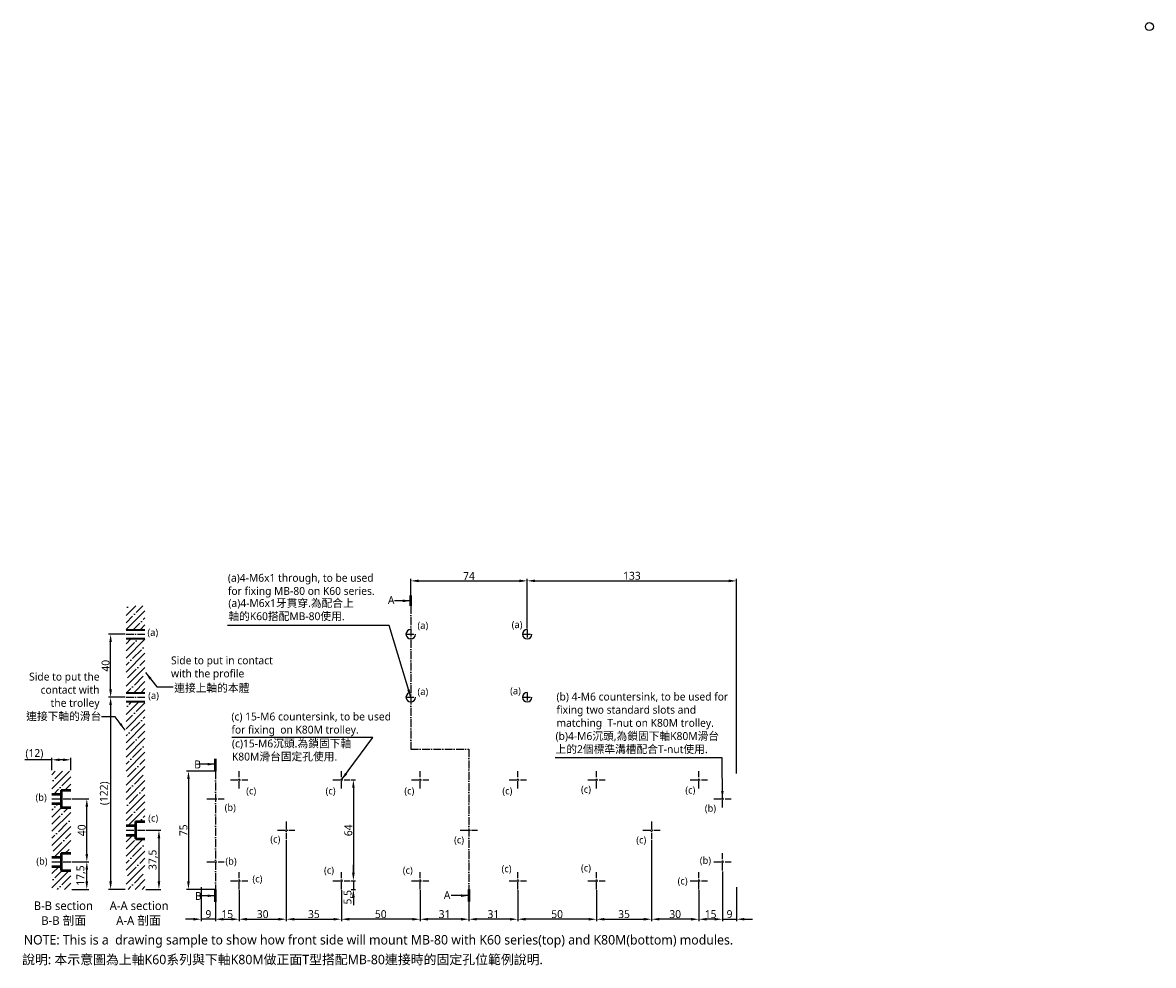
# Model space of a CAD drawing. Header units: millimetres. Extents: x 294 to 1012, y 213 to 811.
import ezdxf

# ---------------------------------------------------------------- set-up
doc = ezdxf.new("R2010")
doc.units = ezdxf.units.MM
doc.linetypes.add('中心線5', pattern=[7.2, 5, -1, 0.2, -1])
doc.layers.get('Defpoints').update_dxf_attribs({"color": 1})
doc.layers.add('中心線', color=5, linetype='中心線5')
doc.layers.add('標註線', color=3, linetype='Continuous')
doc.styles.get("Standard").update_dxf_attribs({"font": 'msjh.ttf'})
doc.dimstyles.new('ISO-25', dxfattribs={"dimtxt": 5, "dimasz": 5, "dimexe": 1.25, "dimexo": 0.625, "dimtad": 1, "dimdec": 8, "dimtxsty": 'Standard', "dimcen": 2.5, "dimadec": 0, "dimazin": 0, "dimtfac": 1, "dimtdec": 8, "dimtmove": 0, "dimatfit": 3, "dimfxl": 0, "dimarcsym": 0})
pattern_1 = [(45, (59.906, 0), (-4.49013, 4.49013), []), (45, (64.396, 0), (-4.49013, 4.49013), [7.9375, -1.5875, 0, -1.5875])]

# ---------------------------------------------------------------- blocks, each defined once
blk = doc.blocks.new('*D1')
at = {"layer": 'Defpoints', "color": 0}
for p in [(324.8, 278.39), (334.98, 278.39), (324.8, 260.89)]:
    blk.add_point(p, dxfattribs=at)
at = {"layer": '標註線', "color": 0, "lineweight": -2}
for p, q in [((325.43, 278.39), (336.23, 278.39)), ((334.98, 265.89), (334.98, 273.39)), ((325.43, 260.89), (336.23, 260.89))]:
    blk.add_line(p, q, dxfattribs=at)
at = {"layer": '標註線', "color": 0}
for points in [[(334.15, 273.39), (335.82, 273.39), (334.98, 278.39)], [(334.15, 265.89), (335.82, 265.89), (334.98, 260.89)]]:
    blk.add_solid(points, dxfattribs=at)
at = {"layer": '標註線', "color": 0, "insert": (331.34, 269.64), "char_height": 5, "attachment_point": 5, "rotation": 90}
blk.add_mtext('17,5', dxfattribs=at)
blk = doc.blocks.new('*D2')
at = {"layer": 'Defpoints', "color": 0}
for p in [(312.8, 343.15), (312.8, 335.89), (324.8, 335.89)]:
    blk.add_point(p, dxfattribs=at)
at = {"layer": '標註線', "color": 0, "lineweight": -2}
for p, q in [((312.8, 343.15), (295.59, 343.15)), ((312.8, 336.52), (312.8, 344.4)), ((319.8, 343.15), (317.8, 343.15)), ((324.8, 336.52), (324.8, 344.4))]:
    blk.add_line(p, q, dxfattribs=at)
at = {"layer": '標註線', "color": 0}
for points in [[(317.8, 343.98), (317.8, 342.32), (312.8, 343.15)], [(319.8, 343.98), (319.8, 342.32), (324.8, 343.15)]]:
    blk.add_solid(points, dxfattribs=at)
at = {"layer": '標註線', "color": 0, "insert": (301.7, 346.9), "char_height": 5, "attachment_point": 5}
blk.add_mtext('(12)', dxfattribs=at)
blk = doc.blocks.new('*D3')
at = {"layer": 'Defpoints', "color": 0}
for p in [(350.11, 422.89), (359.93, 422.89), (359.93, 382.89)]:
    blk.add_point(p, dxfattribs=at)
at = {"layer": '標註線', "color": 0, "lineweight": -2}
for p, q in [((359.3, 422.89), (348.86, 422.89)), ((350.11, 387.89), (350.11, 417.89)), ((359.3, 382.89), (348.86, 382.89))]:
    blk.add_line(p, q, dxfattribs=at)
at = {"layer": '標註線', "color": 0}
for points in [[(349.27, 417.89), (350.94, 417.89), (350.11, 422.89)], [(349.27, 387.89), (350.94, 387.89), (350.11, 382.89)]]:
    blk.add_solid(points, dxfattribs=at)
at = {"layer": '標註線', "color": 0, "insert": (346.9, 402.89), "char_height": 5, "attachment_point": 5, "rotation": 90}
blk.add_mtext('40', dxfattribs=at)
blk = doc.blocks.new('*D4')
at = {"layer": 'Defpoints', "color": 0}
for p in [(747.71, 456.78), (614.71, 425.89), (747.71, 333.89)]:
    blk.add_point(p, dxfattribs=at)
at = {"layer": '標註線', "color": 0, "lineweight": -2}
for p, q in [((614.71, 426.52), (614.71, 458.03)), ((619.71, 456.78), (742.71, 456.78)), ((747.71, 334.52), (747.71, 458.03))]:
    blk.add_line(p, q, dxfattribs=at)
at = {"layer": '標註線', "color": 0}
for points in [[(619.71, 457.61), (619.71, 455.94), (614.71, 456.78)], [(742.71, 457.61), (742.71, 455.94), (747.71, 456.78)]]:
    blk.add_solid(points, dxfattribs=at)
at = {"layer": '標註線', "color": 0, "insert": (681.21, 460), "char_height": 5, "attachment_point": 5}
blk.add_mtext('133', dxfattribs=at)
blk = doc.blocks.new('*D5')
at = {"layer": 'Defpoints', "color": 0}
for p in [(417.63, 335.89), (399.56, 260.89), (417.63, 260.89)]:
    blk.add_point(p, dxfattribs=at)
at = {"layer": '標註線', "color": 0, "lineweight": -2}
for p, q in [((417, 335.89), (398.31, 335.89)), ((399.56, 330.89), (399.56, 265.89)), ((417, 260.89), (398.31, 260.89))]:
    blk.add_line(p, q, dxfattribs=at)
at = {"layer": '標註線', "color": 0}
for points in [[(398.73, 330.89), (400.39, 330.89), (399.56, 335.89)], [(398.73, 265.89), (400.39, 265.89), (399.56, 260.89)]]:
    blk.add_solid(points, dxfattribs=at)
at = {"layer": '標註線', "color": 0, "insert": (396.39, 298.39), "char_height": 5, "attachment_point": 5, "rotation": 90}
blk.add_mtext('75', dxfattribs=at)
blk = doc.blocks.new('*D6')
at = {"layer": 'Defpoints', "color": 0}
for p in [(324.8, 318.39), (334.98, 318.39), (325.43, 278.39)]:
    blk.add_point(p, dxfattribs=at)
at = {"layer": '標註線', "color": 0, "lineweight": -2}
for p, q in [((325.43, 318.39), (336.23, 318.39)), ((334.98, 283.39), (334.98, 313.39)), ((326.05, 278.39), (336.23, 278.39))]:
    blk.add_line(p, q, dxfattribs=at)
at = {"layer": '標註線', "color": 0}
for points in [[(334.15, 313.39), (335.82, 313.39), (334.98, 318.39)], [(334.15, 283.39), (335.82, 283.39), (334.98, 278.39)]]:
    blk.add_solid(points, dxfattribs=at)
at = {"layer": '標註線', "color": 0, "insert": (331.78, 298.39), "char_height": 5, "attachment_point": 5, "rotation": 90}
blk.add_mtext('40', dxfattribs=at)
blk = doc.blocks.new('*D7')
at = {"layer": 'Defpoints', "color": 0}
for p in [(359.93, 382.89), (350.11, 260.89), (359.93, 260.89)]:
    blk.add_point(p, dxfattribs=at)
at = {"layer": '標註線', "color": 0, "lineweight": -2}
for p, q in [((359.3, 382.89), (348.86, 382.89)), ((350.11, 377.89), (350.11, 265.89)), ((359.3, 260.89), (348.86, 260.89))]:
    blk.add_line(p, q, dxfattribs=at)
at = {"layer": '標註線', "color": 0}
for points in [[(349.27, 377.89), (350.94, 377.89), (350.11, 382.89)], [(349.27, 265.89), (350.94, 265.89), (350.11, 260.89)]]:
    blk.add_solid(points, dxfattribs=at)
at = {"layer": '標註線', "color": 0, "insert": (346.36, 321.89), "char_height": 5, "attachment_point": 5, "rotation": 90}
blk.add_mtext('(122)', dxfattribs=at)
blk = doc.blocks.new('*D8')
at = {"layer": 'Defpoints', "color": 0}
for p in [(371.93, 298.39), (371.93, 260.89), (380.8, 260.89)]:
    blk.add_point(p, dxfattribs=at)
at = {"layer": '標註線', "color": 0, "lineweight": -2}
for p, q in [((372.55, 298.39), (382.05, 298.39)), ((380.8, 293.39), (380.8, 265.89)), ((372.55, 260.89), (382.05, 260.89))]:
    blk.add_line(p, q, dxfattribs=at)
at = {"layer": '標註線', "color": 0}
for points in [[(379.97, 293.39), (381.63, 293.39), (380.8, 298.39)], [(379.97, 265.89), (381.63, 265.89), (380.8, 260.89)]]:
    blk.add_solid(points, dxfattribs=at)
at = {"layer": '標註線', "color": 0, "insert": (377.17, 279.64), "char_height": 5, "attachment_point": 5, "rotation": 90}
blk.add_mtext('37,5', dxfattribs=at)
blk = doc.blocks.new('*D10')
at = {"layer": 'Defpoints', "color": 0}
for p in [(461.71, 292.89), (431.71, 260.89), (461.71, 241.92)]:
    blk.add_point(p, dxfattribs=at)
at = {"layer": '標註線', "color": 0, "lineweight": -2}
for p, q in [((461.71, 292.27), (461.71, 240.67)), ((431.71, 260.27), (431.71, 240.67)), ((436.71, 241.92), (456.71, 241.92))]:
    blk.add_line(p, q, dxfattribs=at)
at = {"layer": '標註線', "color": 0}
for points in [[(436.71, 242.75), (436.71, 241.08), (431.71, 241.92)], [(456.71, 242.75), (456.71, 241.08), (461.71, 241.92)]]:
    blk.add_solid(points, dxfattribs=at)
at = {"layer": '標註線', "color": 0, "insert": (446.71, 245.13), "char_height": 5, "attachment_point": 5}
blk.add_mtext('30', dxfattribs=at)
blk = doc.blocks.new('*D12')
at = {"layer": 'Defpoints', "color": 0}
for p in [(693.71, 292.89), (723.71, 260.89), (693.71, 241.92)]:
    blk.add_point(p, dxfattribs=at)
at = {"layer": '標註線', "color": 0, "lineweight": -2}
for p, q in [((693.71, 292.27), (693.71, 240.67)), ((723.71, 260.27), (723.71, 240.67)), ((718.71, 241.92), (698.71, 241.92))]:
    blk.add_line(p, q, dxfattribs=at)
at = {"layer": '標註線', "color": 0}
for points in [[(698.71, 242.75), (698.71, 241.08), (693.71, 241.92)], [(718.71, 242.75), (718.71, 241.08), (723.71, 241.92)]]:
    blk.add_solid(points, dxfattribs=at)
at = {"layer": '標註線', "color": 0, "insert": (708.71, 245.13), "char_height": 5, "attachment_point": 5}
blk.add_mtext('30', dxfattribs=at)
blk = doc.blocks.new('*D14')
at = {"layer": 'Defpoints', "color": 0}
for p in [(614.71, 456.78), (540.71, 440.89), (614.71, 425.89)]:
    blk.add_point(p, dxfattribs=at)
at = {"layer": '標註線', "color": 0, "lineweight": -2}
for p, q in [((540.71, 441.52), (540.71, 458.03)), ((545.71, 456.78), (609.71, 456.78)), ((614.71, 426.52), (614.71, 458.03))]:
    blk.add_line(p, q, dxfattribs=at)
at = {"layer": '標註線', "color": 0}
for points in [[(545.71, 457.61), (545.71, 455.94), (540.71, 456.78)], [(609.71, 457.61), (609.71, 455.94), (614.71, 456.78)]]:
    blk.add_solid(points, dxfattribs=at)
at = {"layer": '標註線', "color": 0, "insert": (577.71, 459.9), "char_height": 5, "attachment_point": 5}
blk.add_mtext('74', dxfattribs=at)
blk = doc.blocks.new('*D15')
at = {"layer": 'Defpoints', "color": 0}
for p in [(461.71, 292.89), (496.71, 260.89), (496.71, 241.92)]:
    blk.add_point(p, dxfattribs=at)
at = {"layer": '標註線', "color": 0, "lineweight": -2}
for p, q in [((461.71, 292.27), (461.71, 240.67)), ((496.71, 260.27), (496.71, 240.67)), ((466.71, 241.92), (491.71, 241.92))]:
    blk.add_line(p, q, dxfattribs=at)
at = {"layer": '標註線', "color": 0}
for points in [[(466.71, 242.75), (466.71, 241.08), (461.71, 241.92)], [(491.71, 242.75), (491.71, 241.08), (496.71, 241.92)]]:
    blk.add_solid(points, dxfattribs=at)
at = {"layer": '標註線', "color": 0, "insert": (479.21, 245.13), "char_height": 5, "attachment_point": 5}
blk.add_mtext('35', dxfattribs=at)
blk = doc.blocks.new('*D16')
at = {"layer": 'Defpoints', "color": 0}
for p in [(693.71, 292.89), (658.71, 260.89), (693.71, 241.92)]:
    blk.add_point(p, dxfattribs=at)
at = {"layer": '標註線', "color": 0, "lineweight": -2}
for p, q in [((693.71, 292.27), (693.71, 240.67)), ((658.71, 260.27), (658.71, 240.67)), ((663.71, 241.92), (688.71, 241.92))]:
    blk.add_line(p, q, dxfattribs=at)
at = {"layer": '標註線', "color": 0}
for points in [[(663.71, 242.75), (663.71, 241.08), (658.71, 241.92)], [(688.71, 242.75), (688.71, 241.08), (693.71, 241.92)]]:
    blk.add_solid(points, dxfattribs=at)
at = {"layer": '標註線', "color": 0, "insert": (676.21, 245.13), "char_height": 5, "attachment_point": 5}
blk.add_mtext('35', dxfattribs=at)
blk = doc.blocks.new('*D17')
at = {"layer": 'Defpoints', "color": 0}
for p in [(608.71, 260.89), (658.71, 260.89), (608.71, 241.92)]:
    blk.add_point(p, dxfattribs=at)
at = {"layer": '標註線', "color": 0, "lineweight": -2}
for p, q in [((608.71, 260.27), (608.71, 240.67)), ((658.71, 260.27), (658.71, 240.67)), ((653.71, 241.92), (613.71, 241.92))]:
    blk.add_line(p, q, dxfattribs=at)
at = {"layer": '標註線', "color": 0}
for points in [[(613.71, 242.75), (613.71, 241.08), (608.71, 241.92)], [(653.71, 242.75), (653.71, 241.08), (658.71, 241.92)]]:
    blk.add_solid(points, dxfattribs=at)
at = {"layer": '標註線', "color": 0, "insert": (633.71, 245.13), "char_height": 5, "attachment_point": 5}
blk.add_mtext('50', dxfattribs=at)
blk = doc.blocks.new('*D18')
at = {"layer": 'Defpoints', "color": 0}
for p in [(577.71, 260.89), (608.71, 260.89), (577.71, 241.92)]:
    blk.add_point(p, dxfattribs=at)
at = {"layer": '標註線', "color": 0, "lineweight": -2}
for p, q in [((577.71, 260.27), (577.71, 240.67)), ((608.71, 260.27), (608.71, 240.67)), ((603.71, 241.92), (582.71, 241.92))]:
    blk.add_line(p, q, dxfattribs=at)
at = {"layer": '標註線', "color": 0}
for points in [[(582.71, 242.75), (582.71, 241.08), (577.71, 241.92)], [(603.71, 242.75), (603.71, 241.08), (608.71, 241.92)]]:
    blk.add_solid(points, dxfattribs=at)
at = {"layer": '標註線', "color": 0, "insert": (593.21, 245.14), "char_height": 5, "attachment_point": 5}
blk.add_mtext('31', dxfattribs=at)
blk = doc.blocks.new('*D19')
at = {"layer": 'Defpoints', "color": 0}
for p in [(546.71, 260.89), (577.71, 260.89), (546.71, 241.92)]:
    blk.add_point(p, dxfattribs=at)
at = {"layer": '標註線', "color": 0, "lineweight": -2}
for p, q in [((546.71, 260.27), (546.71, 240.67)), ((577.71, 260.27), (577.71, 240.67)), ((572.71, 241.92), (551.71, 241.92))]:
    blk.add_line(p, q, dxfattribs=at)
at = {"layer": '標註線', "color": 0}
for points in [[(551.71, 242.75), (551.71, 241.08), (546.71, 241.92)], [(572.71, 242.75), (572.71, 241.08), (577.71, 241.92)]]:
    blk.add_solid(points, dxfattribs=at)
at = {"layer": '標註線', "color": 0, "insert": (562.21, 245.14), "char_height": 5, "attachment_point": 5}
blk.add_mtext('31', dxfattribs=at)
blk = doc.blocks.new('*D20')
at = {"layer": 'Defpoints', "color": 0}
for p in [(496.71, 260.89), (546.71, 260.89), (496.71, 241.92)]:
    blk.add_point(p, dxfattribs=at)
at = {"layer": '標註線', "color": 0, "lineweight": -2}
for p, q in [((496.71, 260.27), (496.71, 240.67)), ((546.71, 260.27), (546.71, 240.67)), ((541.71, 241.92), (501.71, 241.92))]:
    blk.add_line(p, q, dxfattribs=at)
at = {"layer": '標註線', "color": 0}
for points in [[(501.71, 242.75), (501.71, 241.08), (496.71, 241.92)], [(541.71, 242.75), (541.71, 241.08), (546.71, 241.92)]]:
    blk.add_solid(points, dxfattribs=at)
at = {"layer": '標註線', "color": 0, "insert": (521.71, 245.13), "char_height": 5, "attachment_point": 5}
blk.add_mtext('50', dxfattribs=at)
blk = doc.blocks.new('*D23')
at = {"layer": 'Defpoints', "color": 0}
for p in [(738.71, 272.89), (747.71, 262.89), (747.71, 241.92)]:
    blk.add_point(p, dxfattribs=at)
at = {"layer": '標註線', "color": 0, "lineweight": -2}
for p, q in [((738.71, 272.27), (738.71, 240.67)), ((747.71, 262.27), (747.71, 240.67)), ((733.71, 241.92), (728.71, 241.92)), ((738.71, 241.92), (747.71, 241.92)), ((752.71, 241.92), (757.71, 241.92))]:
    blk.add_line(p, q, dxfattribs=at)
at = {"layer": '標註線', "color": 0}
for points in [[(733.71, 242.75), (733.71, 241.08), (738.71, 241.92)], [(752.71, 242.75), (752.71, 241.08), (747.71, 241.92)]]:
    blk.add_solid(points, dxfattribs=at)
at = {"layer": '標註線', "color": 0, "insert": (743.21, 245.13), "char_height": 5, "attachment_point": 5}
blk.add_mtext('9', dxfattribs=at)
blk = doc.blocks.new('*D25')
at = {"layer": 'Defpoints', "color": 0}
for p in [(407.71, 262.89), (416.71, 260.89), (407.71, 241.92)]:
    blk.add_point(p, dxfattribs=at)
at = {"layer": '標註線', "color": 0, "lineweight": -2}
for p, q in [((407.71, 262.27), (407.71, 240.67)), ((416.71, 260.27), (416.71, 240.67)), ((402.71, 241.92), (397.71, 241.92)), ((416.71, 241.92), (407.71, 241.92)), ((421.71, 241.92), (426.71, 241.92))]:
    blk.add_line(p, q, dxfattribs=at)
at = {"layer": '標註線', "color": 0}
for points in [[(402.71, 242.75), (402.71, 241.08), (407.71, 241.92)], [(421.71, 242.75), (421.71, 241.08), (416.71, 241.92)]]:
    blk.add_solid(points, dxfattribs=at)
at = {"layer": '標註線', "color": 0, "insert": (412.21, 245.13), "char_height": 5, "attachment_point": 5}
blk.add_mtext('9', dxfattribs=at)
blk = doc.blocks.new('*D38')
at = {"layer": 'Defpoints', "color": 0}
for p in [(502.21, 330.39), (502.21, 266.39), (504.32, 266.39)]:
    blk.add_point(p, dxfattribs=at)
at = {"layer": '標註線', "color": 0, "lineweight": -2}
for p, q in [((502.84, 330.39), (505.57, 330.39)), ((504.32, 325.39), (504.32, 271.39)), ((502.84, 266.39), (505.57, 266.39))]:
    blk.add_line(p, q, dxfattribs=at)
at = {"layer": '標註線', "color": 0}
for points in [[(503.48, 325.39), (505.15, 325.39), (504.32, 330.39)], [(503.48, 271.39), (505.15, 271.39), (504.32, 266.39)]]:
    blk.add_solid(points, dxfattribs=at)
at = {"layer": '標註線', "color": 0, "insert": (501.11, 298.39), "char_height": 5, "attachment_point": 5, "rotation": 90}
blk.add_mtext('64', dxfattribs=at)
blk = doc.blocks.new('*D39')
at = {"layer": 'Defpoints', "color": 0}
for p in [(502.21, 266.39), (502.21, 260.89), (504.32, 260.89)]:
    blk.add_point(p, dxfattribs=at)
at = {"layer": '標註線', "color": 0, "lineweight": -2}
for p, q in [((504.32, 271.39), (504.32, 276.39)), ((502.84, 266.39), (505.57, 266.39)), ((504.32, 266.39), (504.32, 260.89)), ((502.84, 260.89), (505.57, 260.89)), ((504.32, 255.89), (504.32, 250.89))]:
    blk.add_line(p, q, dxfattribs=at)
at = {"layer": '標註線', "color": 0}
for points in [[(503.48, 271.39), (505.15, 271.39), (504.32, 266.39)], [(503.48, 255.89), (505.15, 255.89), (504.32, 260.89)]]:
    blk.add_solid(points, dxfattribs=at)
at = {"layer": '標註線', "color": 0, "insert": (501.01, 255.9), "char_height": 5, "attachment_point": 5, "rotation": 90}
blk.add_mtext('5,5', dxfattribs=at)
blk = doc.blocks.new('*D44')
at = {"layer": 'Defpoints', "color": 0}
for p in [(416.71, 260.89), (431.71, 260.89), (431.71, 241.92)]:
    blk.add_point(p, dxfattribs=at)
at = {"layer": '標註線', "color": 0, "lineweight": -2}
for p, q in [((416.71, 260.27), (416.71, 240.67)), ((431.71, 260.27), (431.71, 240.67)), ((421.71, 241.92), (426.71, 241.92))]:
    blk.add_line(p, q, dxfattribs=at)
at = {"layer": '標註線', "color": 0}
for points in [[(421.71, 242.75), (421.71, 241.08), (416.71, 241.92)], [(426.71, 242.75), (426.71, 241.08), (431.71, 241.92)]]:
    blk.add_solid(points, dxfattribs=at)
at = {"layer": '標註線', "color": 0, "insert": (424.21, 245.14), "char_height": 5, "attachment_point": 5}
blk.add_mtext('15', dxfattribs=at)
blk = doc.blocks.new('*D45')
at = {"layer": 'Defpoints', "color": 0}
for p in [(738.71, 272.89), (723.71, 260.89), (723.71, 241.92)]:
    blk.add_point(p, dxfattribs=at)
at = {"layer": '標註線', "color": 0, "lineweight": -2}
for p, q in [((738.71, 272.27), (738.71, 240.67)), ((723.71, 260.27), (723.71, 240.67)), ((733.71, 241.92), (728.71, 241.92))]:
    blk.add_line(p, q, dxfattribs=at)
at = {"layer": '標註線', "color": 0}
for points in [[(728.71, 242.75), (728.71, 241.08), (723.71, 241.92)], [(733.71, 242.75), (733.71, 241.08), (738.71, 241.92)]]:
    blk.add_solid(points, dxfattribs=at)
at = {"layer": '標註線', "color": 0, "insert": (731.21, 245.14), "char_height": 5, "attachment_point": 5}
blk.add_mtext('15', dxfattribs=at)

msp = doc.modelspace()

# ---------------------------------------------------------------- hatches: boundary and pattern name
h = msp.add_hatch()
h.set_pattern_fill('ANSI35', color=256, style=0)
h.set_pattern_definition(pattern_1)
h.paths.add_polyline_path([(371.92879988, 292.89464349), (365.92879988, 292.89464349), (365.92879988, 295.39464349), (359.92879988, 295.39464349), (359.92879988, 260.89464349), (371.92879988, 260.89464349)])
h.paths.add_polyline_path([(371.92879988, 379.89464349), (359.92879988, 379.89464349), (359.92879988, 301.39464349), (365.92879988, 301.39464349), (365.92879988, 303.89464349), (371.92879988, 303.89464349)])
h.paths.add_polyline_path([(371.92879988, 419.89464349), (359.92879988, 419.89464349), (359.92879988, 385.89464349), (371.92879988, 385.89464349)])
h.paths.add_polyline_path([(371.92879988, 440.89464349), (359.92879988, 440.89464349), (359.92879988, 425.89464349), (371.92879988, 425.89464349)])
h = msp.add_hatch()
h.set_pattern_fill('ANSI35', color=256, style=0)
h.set_pattern_definition(pattern_1)
h.paths.add_polyline_path([(312.80025009, 335.89464349), (312.80025009, 321.39464349), (318.80025009, 321.39464349), (318.80025009, 323.89464349), (324.80025009, 323.89464349), (324.80025009, 335.89464349)])
h.paths.add_polyline_path([(312.80025009, 281.39464349), (318.80025009, 281.39464349), (318.80025009, 283.89464349), (324.80025009, 283.89464349), (324.80025009, 312.89464349), (318.80025009, 312.89464349), (318.80025009, 315.39464349), (312.80025009, 315.39464349)])
h.paths.add_polyline_path([(318.80025009, 272.89464349), (318.80025009, 275.39464349), (312.80025009, 275.39464349), (312.80025009, 260.89464349), (324.80025009, 260.89464349), (324.80025009, 272.89464349)])

# ---------------------------------------------------------------- linework, layer by layer
for p, q in [((359.92879988, 425.89464349), (371.92879988, 425.89464349)), ((359.92879988, 425.39464349), (371.92879988, 425.39464349)), ((359.92879988, 420.39464349), (371.92879988, 420.39464349)), ((359.92879988, 419.89464349), (371.92879988, 419.89464349)), ((359.92879988, 385.89464349), (371.92879988, 385.89464349)), ((359.92879988, 385.39464349), (371.92879988, 385.39464349)), ((359.92879988, 380.39464349), (371.92879988, 380.39464349)), ((359.92879988, 379.89464349), (371.92879988, 379.89464349))]:
    msp.add_line(p, q)
at = {"lineweight": 50}
for p, q in [((318.80025009, 323.89464349), (318.80025009, 312.89464349)), ((318.80025009, 323.89464349), (324.80025009, 323.89464349)), ((312.80025009, 321.39464349), (318.80025009, 321.39464349)), ((312.80025009, 315.39464349), (318.80025009, 315.39464349)), ((318.80025009, 312.89464349), (324.80025009, 312.89464349)), ((365.92879988, 303.89464349), (365.92879988, 292.89464349)), ((365.92879988, 303.89464349), (371.92879988, 303.89464349)), ((359.92879988, 301.39464349), (365.92879988, 301.39464349)), ((359.92879988, 295.39464349), (365.92879988, 295.39464349)), ((365.92879988, 292.89464349), (371.92879988, 292.89464349)), ((312.80025009, 281.39464349), (318.80025009, 281.39464349)), ((318.80025009, 283.89464349), (318.80025009, 272.89464349)), ((318.80025009, 283.89464349), (324.80025009, 283.89464349)), ((312.80025009, 275.39464349), (318.80025009, 275.39464349)), ((318.80025009, 272.89464349), (324.80025009, 272.89464349))]:
    msp.add_line(p, q, dxfattribs=at)
msp.add_circle((1009.92204266, 808.78928697), 2.5)
for centre, end in [((540.71429808, 422.89464349), 360), ((614.71429808, 422.89464349), 360), ((540.71429808, 382.89464349), 0), ((614.71429808, 382.89464349), 0)]:
    msp.add_arc(centre, 3, 90, end)
at = {"layer": '中心線'}
for p, q in [((540.71429808, 440.89464349), (540.71429808, 349.89972434)), ((614.71429808, 425.89464349), (614.71429808, 419.89464349)), ((359.92879988, 422.89464349), (371.92879988, 422.89464349)), ((537.71429808, 422.89464349), (543.71429808, 422.89464349)), ((611.71429808, 422.89464349), (617.71429808, 422.89464349)), ((359.92879988, 382.89464349), (371.92879988, 382.89464349)), ((537.71429808, 382.89464349), (543.71429808, 382.89464349)), ((611.71429808, 382.89464349), (617.71429808, 382.89464349)), ((614.71429808, 385.89464349), (614.71429808, 379.89464349)), ((540.71429808, 349.89972434), (577.71429808, 349.89972434)), ((577.71429808, 349.89972434), (577.71429808, 260.89464349)), ((416.71429808, 335.89464349), (416.71429808, 260.89464349)), ((426.21429808, 330.39464349), (437.21429808, 330.39464349)), ((431.71429808, 324.89464349), (431.71429808, 335.89464349)), ((491.21429808, 330.39464349), (502.21429808, 330.39464349)), ((496.71429808, 324.89464349), (496.71429808, 335.89464349)), ((541.21429808, 330.39464349), (552.21429808, 330.39464349)), ((546.71429808, 324.89464349), (546.71429808, 335.89464349)), ((603.21429808, 330.39464349), (614.21429808, 330.39464349)), ((608.71429808, 324.89464349), (608.71429808, 335.89464349)), ((653.21429808, 330.39464349), (664.21429808, 330.39464349)), ((658.71429808, 324.89464349), (658.71429808, 335.89464349)), ((718.21429808, 330.39464349), (729.21429808, 330.39464349)), ((723.71429808, 324.89464349), (723.71429808, 335.89464349)), ((738.71429808, 312.89464349), (738.71429808, 323.89464349)), ((312.80025009, 318.39464349), (324.80025009, 318.39464349)), ((411.21102133, 318.39464349), (422.21102133, 318.39464349)), ((733.21429808, 318.39464349), (744.21429808, 318.39464349)), ((461.71429808, 303.89464251), (461.71429808, 292.89464446)), ((693.71429808, 303.89464251), (693.71429808, 292.89464446)), ((359.92879988, 298.39464349), (371.92879988, 298.39464349)), ((456.21429808, 298.39464349), (467.21429808, 298.39464349)), ((572.21429808, 298.39464349), (583.21429808, 298.39464349)), ((688.21102133, 298.39464349), (699.21102133, 298.39464349)), ((688.21429808, 298.39464349), (699.21429808, 298.39464349)), ((738.71429808, 272.89464349), (738.71429808, 283.89464349)), ((312.80025009, 278.39464349), (324.80025009, 278.39464349)), ((411.21102133, 278.39464349), (422.21102133, 278.39464349)), ((733.21429808, 278.39464349), (744.21429808, 278.39464349)), ((426.21429808, 266.39464349), (437.21429808, 266.39464349)), ((431.71429808, 260.89464349), (431.71429808, 271.89464349)), ((491.21429808, 266.39464349), (502.21429808, 266.39464349)), ((496.71429808, 260.89464349), (496.71429808, 271.89464349)), ((541.21429808, 266.39464349), (552.21429808, 266.39464349)), ((546.71429808, 260.89464349), (546.71429808, 271.89464349)), ((603.21429808, 266.39464349), (614.21429808, 266.39464349)), ((608.71429808, 260.89464349), (608.71429808, 271.89464349)), ((653.21429808, 266.39464349), (664.21429808, 266.39464349)), ((658.71429808, 260.89464349), (658.71429808, 271.89464349)), ((718.21429808, 266.39464349), (729.21429808, 266.39464349)), ((723.71429808, 260.89464349), (723.71429808, 271.89464349))]:
    msp.add_line(p, q, dxfattribs=at)
at = {"layer": '標註線', "lineweight": 50}
for p, q in [((540.71429808, 440.89464349), (540.71429808, 447.45848769)), ((416.71429808, 335.89464349), (416.71429808, 343.87007707)), ((416.71429808, 252.93521387), (416.71429808, 260.89464349)), ((577.71429808, 260.89464349), (577.71429808, 253.16803074))]:
    msp.add_line(p, q, dxfattribs=at)

# ---------------------------------------------------------------- texts
for s, insert, char_height, attachment_point in [('(a)4-M6x1 through, to be used \\Pfor fixing MB-80 on K60 series.', (424.58434996, 461.22407759), 5, 1), ('Side to put in contact\\Pwith the profile', (388.48548258, 408.81552497), 5, 1), ('Side to put the\\Pcontact with\\Pthe trolley', (343.08805169, 375.12177192), 5, 9), ('(b) 4-M6 countersink, to be used for\\Pfixing two standard slots and \\Pmatching  T-nut on K80M trolley.', (633.29467832, 385.7928312), 5, 1), ('(c) 15-M6 countersink, to be used\\Pfor fixing  on K80M trolley.', (426.83895922, 373.15119371), 5, 1), ('B-B section', (301.28837735, 253.25268321), 5.5, 1), ('A-A section', (349.50910768, 253.25268321), 5.5, 1), ('NOTE: This is a  drawing sample to show how front side will mount MB-80 with K60 series(top) and K80M(bottom) modules.', (294.90836127, 231.86111766), 6, 1)]:
    msp.add_mtext(s, dxfattribs=dict(insert=insert, char_height=char_height, attachment_point=attachment_point))
at = {"layer": '標註線'}
for s, insert, char_height, attachment_point in [('(a)4-M6x1牙貫穿.為配合上\\P軸的K60搭配MB-80使用.', (424.90782589, 445.1677937), 5, 1), ('(a)', (545.02650284, 430.78243417), 4.5, 1), ('(a)', (604.86329587, 431.27672873), 4.5, 1), ('(a)', (373.49754231, 426.33378622), 4.5, 1), ('連接上軸的本體', (390.49542248, 391.28440637), 5, 1), ('(a)', (545.02650284, 388.7674197), 4.5, 1), ('(a)', (603.87425678, 389.26171427), 4.5, 1), ('(a)', (373.99206064, 386.29594845), 4.5, 1), ('連接下軸的滑台', (344.23683275, 367.69335797), 5, 9), ('(b)4-M6沉頭,為鎖固下軸K80M滑台\\P上的2個標準溝槽配合T-nut使用.', (632.69430997, 360.74026278), 5, 1), ('(c)15-M6沉頭.為鎖固下軸\\PK80M滑台固定孔使用.', (427.17054582, 356.03976592), 5, 1), ('(c)', (436.23233216, 325.7199207), 4.5, 1), ('(c)', (486.67326723, 325.7199207), 4.5, 1), ('(c)', (536.67326723, 325.7199207), 4.5, 1), ('(c)', (598.92906621, 325.7199207), 4.5, 1), ('(c)', (648.87548053, 326.70850984), 4.5, 1), ('(c)', (715.14429829, 326.21421527), 4.5, 1), ('(b)', (302.42425038, 321.59803895), 4.5, 1), ('(c)', (373.99206064, 308.41962193), 4.5, 1), ('(b)', (422.54093575, 315.17221431), 4.5, 1), ('(b)', (727.52978666, 314.67791975), 4.5, 1), ('(c)', (451.56241977, 295.07367495), 4.5, 1), ('(c)', (568.26889342, 294.57938039), 4.5, 1), ('(c)', (683.98632556, 294.57938039), 4.5, 1), ('(b)', (302.91876871, 281.06590818), 4.5, 1), ('(b)', (423.03545651, 281.05941277), 4.5, 1), ('(b)', (724.36054175, 281.56909182), 4.5, 1), ('(c)', (485.68422815, 275.30190335), 4.5, 1), ('(c)', (535.68422815, 275.30190335), 4.5, 1), ('(c)', (598.43454789, 276.29049248), 4.5, 1), ('(c)', (648.87548053, 276.78478704), 4.5, 1), ('(c)', (440.18848364, 269.86466627), 4.5, 1), ('(c)', (710.25551975, 268.50571182), 4.5, 1), ('B-B 剖面', (306.08846977, 243.84036412), 5.5, 1), ('A-A 剖面', (353.68395252, 243.84036412), 5.5, 1), ('說明: 本示意圖為上軸K60系列與下軸K80M做正面T型搭配MB-80連接時的固定孔位範例說明.', (293.91139369, 219.32191806), 6, 1)]:
    msp.add_mtext(s, dxfattribs=dict(at, insert=insert, char_height=char_height, attachment_point=attachment_point))
at = {"layer": '標註線', "lineweight": 50, "char_height": 5, "attachment_point": 1}
for s, insert, width in [('A', (526.23533239, 447.07744618), 1.953992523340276e-14), ('B', (403.2264418, 342.73467597), 1.77635683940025e-15), ('B', (403.66565915, 259.1921688), 1.77635683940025e-15), ('A', (561.74891749, 259.77522207), 1.953992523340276e-14)]:
    msp.add_mtext(s, dxfattribs=dict(at, insert=insert, width=width))

# ---------------------------------------------------------------- dimensions: what is measured, and where the dimension line sits
at = {"layer": '標註線'}
for base, p1, p2, picture, middle in [((614.7142980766, 456.7764667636), (540.7142980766, 440.8946434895), (614.7142980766, 425.8946434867), '*D14', (577.7142980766, 459.9014667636)), ((747.7142980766, 456.7764667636), (614.7142980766, 425.8946434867), (747.7142980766, 333.8946434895), '*D4', (681.2142980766, 459.9999173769)), ((496.7142980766, 241.9163495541), (461.7142980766, 292.8946434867), (496.7142980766, 260.8946434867), '*D15', (479.2142980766, 245.1252746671)), ((693.7142980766, 241.9163495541), (658.7142980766, 260.8946434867), (693.7142980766, 292.8946434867), '*D16', (676.2142980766, 245.1252746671)), ((723.7142980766, 241.9163495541), (738.7142980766, 272.8946434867), (723.7142980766, 260.8946434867), '*D45', (731.2142980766, 245.1398001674)), ((747.7142980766, 241.9163495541), (738.7142980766, 272.8946434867), (747.7142980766, 262.8946434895), '*D23', (743.2142980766, 245.1252746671)), ((407.7142980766, 241.9163495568), (416.7142980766, 260.8946434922), (407.7142980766, 262.8946434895), '*D25', (412.2142980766, 245.1252746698)), ((431.7142980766, 241.9163495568), (416.7142980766, 260.8946434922), (431.7142980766, 260.8946434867), '*D44', (424.2142980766, 245.1398001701)), ((608.7142980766, 241.9163495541), (658.7142980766, 260.8946434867), (608.7142980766, 260.8946434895), '*D17', (633.7142980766, 245.1252746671))]:
    dim = msp.add_linear_dim(base=base, p1=p1, p2=p2, dimstyle='ISO-25', dxfattribs=at)
    dim.commit()
    dim.dimension.update_dxf_attribs({"geometry": picture, "text_midpoint": middle})
for base, p1, p2, picture, middle in [((350.1065148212, 422.8946434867), (359.9287998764, 382.8946434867), (359.9287998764, 422.8946434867), '*D3', (346.8975897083, 402.8946434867)), ((399.5593385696, 260.8946434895), (417.6280102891, 335.8946434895), (417.6280102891, 260.8946434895), '*D5', (396.3923760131, 298.3946434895)), ((504.3174331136, 266.3946434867), (502.2142980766, 330.3946434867), (502.2142980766, 266.3946434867), '*D38', (501.1085080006, 298.3946434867)), ((334.9841102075, 318.3946434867), (325.4252500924, 278.3946434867), (324.8002500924, 318.3946434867), '*D6', (331.7751850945, 298.3946434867)), ((380.7988412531, 260.8946434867), (371.9287998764, 298.3946434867), (371.9287998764, 260.8946434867), '*D8', (377.1702905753, 279.6446434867)), ((334.9841102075, 278.3946434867), (324.8002500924, 260.8946434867), (324.8002500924, 278.3946434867), '*D1', (331.3410340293, 269.6446434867))]:
    dim = msp.add_linear_dim(base=base, p1=p1, p2=p2, angle=90, dimstyle='ISO-25', dxfattribs=at)
    dim.commit()
    dim.dimension.update_dxf_attribs({"geometry": picture, "text_midpoint": middle})
for base, p1, p2, angle, text, picture, middle in [((350.10651482, 260.89464349), (359.92879988, 382.89464349), (359.92879988, 260.89464349), 90, '(122)', '*D7', (346.35691831, 321.89464349)), ((312.80025009, 343.15164401), (324.80025009, 335.89464349), (312.80025009, 335.89464349), 180, '(12)', '*D2', (301.69752253, 346.90124053))]:
    dim = msp.add_linear_dim(base=base, p1=p1, p2=p2, angle=angle, text=text, dimstyle='ISO-25', dxfattribs=at)
    dim.commit()
    dim.dimension.update_dxf_attribs({"geometry": picture, "text_midpoint": middle})
for base, p1, p2, picture, middle in [((461.7142980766, 241.9163495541), (431.7142980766, 260.894643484), (461.7142980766, 292.8946434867), '*D10', (446.7142980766, 245.1252746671)), ((693.7142980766, 241.9163495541), (723.7142980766, 260.8946434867), (693.7142980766, 292.8946434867), '*D12', (708.7142980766, 245.1252746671)), ((496.7142980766, 241.9163495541), (546.7142980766, 260.8946434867), (496.7142980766, 260.8946434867), '*D20', (521.7142980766, 245.1252746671)), ((546.7142980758, 241.9163495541), (577.7142980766, 260.8946434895), (546.7142980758, 260.8946434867), '*D19', (562.2142980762, 245.1398001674)), ((577.7142980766, 241.9163495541), (608.7142980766, 260.8946434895), (577.7142980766, 260.8946434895), '*D18', (593.2142980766, 245.1398001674))]:
    dim = msp.add_linear_dim(base=base, p1=p1, p2=p2, dimstyle='ISO-25', override={"dimtmove": 1}, dxfattribs=at)
    dim.commit()
    dim.dimension.update_dxf_attribs({"geometry": picture, "text_midpoint": middle})
dim = msp.add_linear_dim(base=(504.3174331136, 260.8946434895), p1=(502.2142980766, 266.3946434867), p2=(502.2110213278, 260.8946434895), angle=90, dimstyle='ISO-25', override={"dimtmove": 2}, dxfattribs=at)
dim.commit()
dim.dimension.update_dxf_attribs({"geometry": '*D39', "text_midpoint": (501.0131351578, 255.901069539), "dimtype": 160})

# ---------------------------------------------------------------- leaders
for points in [[(540.71429808, 444.10977777), (530.37671894, 444.10977777)], [(540.71429808, 382.89464349), (527.13079549, 428.47043349), (424.39021477, 428.47043349)], [(359.30379988, 361.92277931), (352.95573328, 370.53399666), (344.23683275, 370.53399666)], [(496.71429808, 330.39464349), (516.72766372, 357.28371829), (427.17054582, 357.28371829)], [(416.71429808, 340.38716524), (406.26065743, 340.38716524)], [(738.71429808, 318.39464349), (738.44722355, 344.38465033), (632.37204928, 344.4015815)], [(416.71429808, 256.80241961), (406.69987477, 256.80241961)], [(577.71102133, 256.89222827), (566.41225129, 256.89222827)]]:
    msp.add_leader(points, dimstyle='ISO-25', override={"dimgap": 0.625, "dimtad": 0}, dxfattribs=at)
at = {"layer": '標註線', "annotation_type": 0, "has_hookline": 1, "hookline_direction": 0, "text_width": 45.44222079}
msp.add_leader([(372.3774217, 398.50351006), (379.45260184, 389.53440637), (389.87042248, 389.53440637)], dimstyle='ISO-25', override={"dimgap": 0.625, "dimtad": 0}, dxfattribs=at)

doc.saveas('drawing.dxf')
